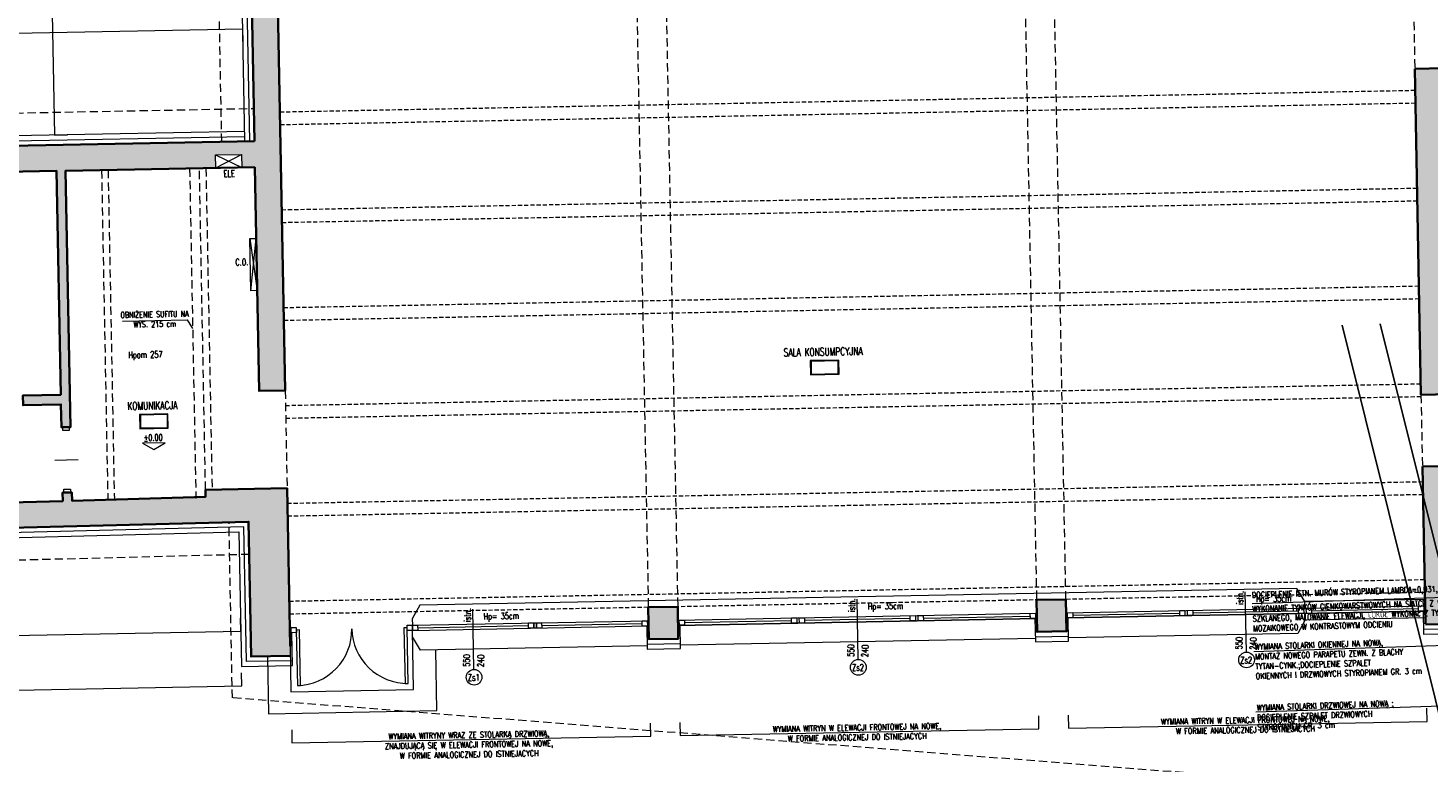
# Model space of a CAD drawing. Header units: millimetres. Extents: x 14400 to 93787, y -21104 to 39413.
# Tile 211 of 256: x 88174 to 90319, y -14558 to -13433. Entities that reach past the tile are written whole.
import ezdxf
from ezdxf.enums import TextEntityAlignment as Align

# ---------------------------------------------------------------- set-up
doc = ezdxf.new("R2010")
doc.units = ezdxf.units.MM
doc.linetypes.add('HIDDEN', pattern=[9.525, 6.35, -3.175])
doc.layers.add('!MODUS_BELKI NA SALI_NIEDRUK', color=86, linetype='Continuous', lineweight=0, plot=False, transparency=0.5)
for name, color, linetype, lineweight in [('!MODUS_HATCH', 4, 'Continuous', 5), ('!MODUS_HATCH_ŚCIANA', 254, 'Continuous', 9), ('!MODUS_OPIS', 3, 'Continuous', 13), ('__MODUS_ŚCIANY', 2, 'Continuous', 35), ('Cienka', 3, 'Continuous', 9), ('Drzwi', 1, 'Continuous', 15), ('Okna', 3, 'Continuous', 13), ('Opis', 8, 'Continuous', 13), ('Opis_pom', 9, 'Continuous', 18), ('Widok', 1, 'Continuous', 15)]:
    doc.layers.add(name, color=color, linetype=linetype, lineweight=lineweight)
doc.styles.add('ARCHETYP', font='romans.shx', dxfattribs={"height": 15})
doc.styles.add('ARIAL', font='tahoma.ttf')
doc.styles.add('TXT', font='simplex.shx', dxfattribs={"width": 0.8})
doc.linetypes.add('ZIGZAG', pattern='A,0.00254,-5.08,[131,ltypeshp.shx,S=5.08,R=0,X=-5.08,Y=0],-10.16,[131,ltypeshp.shx,S=5.08,R=180,X=5.08,Y=0],-5.08', length=20.32254)

# ---------------------------------------------------------------- blocks, each defined once
blk = doc.blocks.new('FGFTHFTG')
at = {"layer": '!MODUS_HATCH_ŚCIANA', "ltscale": 2}
h = blk.add_hatch(color=256, dxfattribs=at)
h.dxf.hatch_style = 1
h.paths.add_polyline_path([(48430.8, 25768), (47741.8, 25768), (47741.8, 25530.9), (47781.8, 25530.9), (47781.8, 25586), (47781.8, 25728), (47916.8, 25728), (48045.8, 25728), (48212.8, 25728), (48212.8, 25385), (48139.8, 25385), (48139.8, 25370), (48228.8, 25370), (48228.8, 25385), (48224.8, 25385), (48224.8, 25728), (48381.8, 25728), (48381.8, 25385), (48330.8, 25385), (48330.8, 25370), (48874.8, 25370), (48874.8, 25385), (48593.8, 25385), (48593.8, 25570), (48593.8, 25728), (48704.8, 25728), (48731.8, 25728), (48844.8, 25728), (48866.8, 25728), (49022.8, 25728), (49022.8, 25385), (48964.8, 25385), (48964.8, 25370), (49022.8, 25370), (49022.8, 25335), (49036.8, 25335), (49036.8, 25728), (49266.8, 25728), (49266.8, 25748), (49306.8, 25748), (49306.8, 25728), (49326.8, 25728), (49326.8, 25385), (49366.8, 25385), (49366.8, 26216), (49404.8, 26216), (49404.8, 26250), (49366.8, 26250), (49366.8, 26292), (49326.8, 26292), (49326.8, 25768), (48552.9, 25768), (48552.9, 25727.9), (48576.8, 25728), (48576.8, 25385), (48406.8, 25384.7), (48406.8, 25727.7), (48430.9, 25727.7)])
h = blk.add_hatch(color=256, dxfattribs=at)
h.dxf.hatch_style = 1
h.paths.add_polyline_path([(51151.3, 25845), (51106.8, 25845), (51106.8, 25345), (51151.6, 25345)])
h = blk.add_hatch(color=256, dxfattribs=at)
h.dxf.hatch_style = 1
h.paths.add_polyline_path([(49366.8, 25235), (49241.8, 25235), (49241.8, 25224.3), (49036.9, 25222.2), (49036.8, 25235), (49022.8, 25235), (49022.8, 25222), (48799.6, 25220.5), (48799.9, 25181.4), (49306.8, 25184.8), (49306.8, 24978), (49366.8, 24978)])
h = blk.add_hatch(color=256, dxfattribs=at)
h.dxf.hatch_style = 1
h.paths.add_polyline_path([(51151.7, 25235), (51106.8, 25235), (51106.8, 24993), (51151.8, 24993)])
h = blk.add_hatch(color=256, dxfattribs=at)
h.dxf.hatch_style = 1
h.paths.add_polyline_path([(49961.8, 25042), (49916.8, 25042), (49916.8, 24993), (49961.8, 24993)])
h = blk.add_hatch(color=256, dxfattribs=at)
h.dxf.hatch_style = 1
h.paths.add_polyline_path([(50556.8, 25042), (50511.8, 25042), (50511.8, 24993), (50556.8, 24993)])
at = {"layer": '!MODUS_BELKI NA SALI_NIEDRUK', "linetype": 'HIDDEN'}
for points in [[(49366.8, 25812), (51106.8, 25812)], [(51106.8, 25792), (49366.8, 25792)], [(49366.8, 25662), (51106.8, 25662)], [(51106.8, 25642), (49366.8, 25642)], [(49366.8, 25512), (51106.8, 25512)], [(51106.8, 25492), (49366.8, 25492)], [(49366.8, 25362), (51106.8, 25362)], [(51106.8, 25342), (49366.8, 25342)], [(49366.8, 25212), (51106.8, 25212)], [(51106.8, 25192), (49366.8, 25192)], [(49366.8, 25062), (51106.8, 25062)], [(51106.8, 25042), (49366.8, 25042)]]:
    blk.add_lwpolyline(points, dxfattribs=at)
at = {"layer": '!MODUS_HATCH', "linetype": 'ZIGZAG'}
for points in [[(49319.3, 26295), (49319.3, 25768)], [(48549.9, 25775.5), (49311.8, 25775.5)], [(51159.1, 25238), (51159.1, 24985.5), (51103.8, 24985.5)], [(49369.8, 24970.5), (49299.3, 24970.5), (49299.3, 25177.2), (48796.6, 25174)], [(49913.8, 24985.5), (49964.8, 24985.5)], [(50508.8, 24985.5), (50559.8, 24985.5)]]:
    blk.add_lwpolyline(points, dxfattribs=at)
at = {"layer": '!MODUS_OPIS'}
blk.add_lwpolyline([(49163.8, 25298.3), (49181.2, 25308.3), (49146.5, 25308.3)], close=True, dxfattribs=at)
at = {"layer": '__MODUS_ŚCIANY'}
for points in [[(49366.8, 26216), (49404.8, 26216), (49404.8, 26250), (49366.8, 26250), (49366.8, 26292), (49326.8, 26292), (49326.8, 25768)], [(49326.8, 25728), (49326.8, 25385), (49366.8, 25385), (49366.8, 26215)], [(51106.8, 25845), (51106.8, 25345)], [(51106.8, 25845), (51151.3, 25845)], [(48552.8, 25768), (49326.8, 25768)], [(49326.8, 25728), (49036.8, 25728), (49036.8, 25335), (49022.8, 25335), (49022.8, 25370), (48964.8, 25370), (48964.8, 25385), (49022.8, 25385), (49022.8, 25728), (48866.8, 25728)], [(51106.8, 25345), (51151.6, 25345)], [(49366.8, 24993), (49366.8, 25235), (49241.8, 25235), (49241.8, 25224.3), (49036.9, 25222.2), (49036.8, 25235), (49022.8, 25235), (49022.8, 25222), (48799.6, 25220.5), (48799.9, 25181.4)], [(51106.8, 25235), (51106.8, 24994)], [(51106.8, 24993), (51151.8, 24993), (51151.7, 25235)], [(51106.8, 25235), (51151.7, 25235)], [(48799.9, 25181.4), (49306.8, 25184.8), (49306.8, 24978), (49366.8, 24978)]]:
    blk.add_lwpolyline(points, dxfattribs=at)
for points in [[(49916.8, 25042), (49961.8, 25042), (49961.8, 24993), (49916.8, 24993)], [(50511.8, 25042), (50556.8, 25042), (50556.8, 24993), (50511.8, 24993)]]:
    blk.add_lwpolyline(points, close=True, dxfattribs=at)
at = {"layer": 'Cienka', "linetype": 'HIDDEN', "ltscale": 2}
for points in [[(49916.8, 27247), (49916.8, 25042)], [(49961.8, 27247), (49961.8, 25042)], [(50511.8, 27247), (50511.8, 25042)], [(50556.8, 25042), (50556.8, 27247)], [(49091.8, 25728), (49091.8, 25222.7)], [(49101.8, 25728), (49101.8, 25222.9)], [(49241.8, 25235), (49241.8, 25728)], [(49251.8, 25728), (49251.8, 25235)]]:
    blk.add_lwpolyline(points, dxfattribs=at)
at = {"layer": 'Drzwi'}
for points in [[(49034.8, 25330), (49024.8, 25330), (49024.8, 25335), (49034.8, 25335)], [(49034.8, 25235), (49024.8, 25235), (49024.8, 25240), (49034.8, 25240)]]:
    blk.add_lwpolyline(points, close=True, dxfattribs=at)
blk.add_lwpolyline([(49011.9, 25285), (49047.7, 25285)], dxfattribs=at)
at = {"layer": 'Okna'}
for points in [[(49647.8, 24951.9), (49647.8, 25044.5)], [(50236.8, 24955.9), (50236.8, 25048.5)], [(50831.8, 24955.9), (50831.8, 25048.5)]]:
    blk.add_lwpolyline(points, dxfattribs=at)
at = {"layer": 'Okna', "ltscale": 2}
for points in [[(49368.8, 25021.5), (49366.8, 25021.5)], [(49554.8, 25021.5), (49916.8, 25021.5)], [(49562.8, 25017.5), (49732.8, 25017.5)], [(49752.8, 25017.5), (49906.8, 25017.5)], [(49961.8, 25021.5), (50511.8, 25021.5)], [(49961.8, 25021.5), (50511.8, 25021.5)], [(49971.8, 25017.5), (50135.8, 25017.5)], [(50155.8, 25017.5), (50317.8, 25017.5)], [(50337.8, 25017.5), (50501.8, 25017.5)], [(50556.8, 25021.5), (51106.8, 25021.5)], [(50556.8, 25021.5), (51106.8, 25021.5)], [(50566.8, 25017.5), (50730.8, 25017.5)], [(50750.8, 25017.5), (50912.8, 25017.5)], [(50932.8, 25017.5), (51096.8, 25017.5)], [(49368.8, 25013.5), (49366.8, 25013.5)], [(49554.8, 25013.5), (49916.8, 25013.5)], [(49961.8, 25013.5), (50511.8, 25013.5)], [(50511.8, 25013.5), (49961.8, 25013.5)], [(50556.8, 25013.5), (51106.8, 25013.5)], [(51106.8, 25013.5), (50556.8, 25013.5)]]:
    blk.add_lwpolyline(points, dxfattribs=at)
for points in [[(49368.8, 25021.5), (49376.8, 25021.5), (49376.8, 25013.5), (49368.8, 25013.5)], [(49376.8, 25017.5), (49376.8, 24932.5), (49381.8, 24932.5), (49381.8, 25017.5)], [(49541.8, 25017.5), (49541.8, 24932.5), (49546.8, 24932.5), (49546.8, 25017.5)], [(49546.8, 25021.5), (49554.8, 25021.5), (49554.8, 25013.5), (49546.8, 25013.5)], [(49554.8, 25021.5), (49562.8, 25021.5), (49562.8, 25013.5), (49554.8, 25013.5)], [(49732.8, 25021.5), (49740.8, 25021.5), (49740.8, 25013.5), (49732.8, 25013.5)], [(49740.8, 25021.5), (49744.8, 25021.5), (49744.8, 25013.5), (49740.8, 25013.5)], [(49744.8, 25021.5), (49752.8, 25021.5), (49752.8, 25013.5), (49744.8, 25013.5)], [(49906.8, 25021.5), (49914.8, 25021.5), (49914.8, 25013.5), (49906.8, 25013.5)], [(49963.8, 25021.5), (49971.8, 25021.5), (49971.8, 25013.5), (49963.8, 25013.5)], [(50135.8, 25021.5), (50143.8, 25021.5), (50143.8, 25013.5), (50135.8, 25013.5)], [(50147.8, 25021.5), (50155.8, 25021.5), (50155.8, 25013.5), (50147.8, 25013.5)], [(50317.8, 25021.5), (50325.8, 25021.5), (50325.8, 25013.5), (50317.8, 25013.5)], [(50329.8, 25021.5), (50337.8, 25021.5), (50337.8, 25013.5), (50329.8, 25013.5)], [(50501.8, 25021.5), (50509.8, 25021.5), (50509.8, 25013.5), (50501.8, 25013.5)], [(50558.8, 25021.5), (50566.8, 25021.5), (50566.8, 25013.5), (50558.8, 25013.5)], [(50730.8, 25021.5), (50738.8, 25021.5), (50738.8, 25013.5), (50730.8, 25013.5)], [(50742.8, 25021.5), (50750.8, 25021.5), (50750.8, 25013.5), (50742.8, 25013.5)], [(50912.8, 25021.5), (50920.8, 25021.5), (50920.8, 25013.5), (50912.8, 25013.5)], [(50924.8, 25021.5), (50932.8, 25021.5), (50932.8, 25013.5), (50924.8, 25013.5)], [(51096.8, 25021.5), (51104.8, 25021.5), (51104.8, 25013.5), (51096.8, 25013.5)]]:
    blk.add_lwpolyline(points, close=True, dxfattribs=at)
blk.add_lwpolyline([(49376.8, 24932.5, 0.414214), (49461.8, 25017.5, 0.414214), (49546.8, 24932.5)], format="xyb", dxfattribs=at)
at = {"layer": 'Okna'}
for centre in [(49647.8, 24939.9), (50236.8, 24943.9), (50831.8, 24943.9)]:
    blk.add_circle(centre, 12, dxfattribs=at)
at = {"layer": 'Opis', "ltscale": 0.7}
for points in [[(49040.6, 27302), (49020.6, 27302), (49020.6, 25783), (49040.6, 25783)], [(47726.8, 25920.2), (47726.8, 25940.2), (49311.8, 25940.2), (49311.8, 25920.2)], [(49119.7, 25496.1), (49218.7, 25496.1), (49226.8, 25482.4)], [(47726.8, 25037.4), (47726.8, 25017.4), (49291.8, 25017.4), (49291.8, 25037.4)], [(47726.8, 24953.4), (47726.8, 24933.4), (49291.8, 24933.4), (49291.8, 24953.4)], [(49366.8, 24864.5), (49366.8, 24844.5), (49916.8, 24844.5), (49916.8, 24864.5)], [(49961.8, 24864.5), (49961.8, 24844.5), (50511.8, 24844.5), (50511.8, 24864.5)], [(50556.8, 24864.5), (50556.8, 24844.5), (51106.8, 24844.5), (51106.8, 24864.5)]]:
    blk.add_lwpolyline(points, dxfattribs=at)
at = {"layer": 'Opis_pom', "ltscale": 0.7}
for points in [[(50172.2, 25393.5), (50215.8, 25393.5), (50215.8, 25415.3), (50172.2, 25415.3)], [(50173.3, 25394.6), (50214.7, 25394.6), (50214.7, 25414.2), (50173.3, 25414.2)], [(49143, 25330.6), (49186.5, 25330.6), (49186.5, 25352.4), (49143, 25352.4)], [(49144.1, 25331.7), (49185.5, 25331.7), (49185.5, 25351.3), (49144.1, 25351.3)]]:
    blk.add_lwpolyline(points, close=True, dxfattribs=at)
at = {"layer": 'Widok', "linetype": 'HIDDEN', "ltscale": 2}
for points in [[(49276.8, 25768), (49276.8, 27387), (51106.8, 27387)], [(51186.8, 26312), (51186.8, 24728.5), (49276.8, 24915.5), (49276.8, 25184.6)], [(51106.8, 25955), (51106.8, 25845)], [(49307.1, 25134.8), (47742, 25124.7), (46941.8, 25124.7), (46941.8, 25818), (49326.8, 25818)], [(49226.8, 25728), (49226.8, 25222)], [(49366.8, 25385), (49366.8, 25235)], [(51106.8, 25345), (51106.9, 25235)]]:
    blk.add_lwpolyline(points, dxfattribs=at)
at = {"layer": 'Widok'}
for points in [[(49326.8, 26295), (49311.8, 26295), (49311.8, 25768)], [(49311.8, 25783), (48549.9, 25783), (48549.9, 25751.8)], [(49266.8, 25748), (49306.8, 25728)], [(49266.8, 25728), (49306.8, 25748)], [(49316.8, 25618.7), (49326.8, 25538.7)], [(49316.8, 25538.7), (49326.8, 25618.7)], [(51103.8, 25013.5), (51103.8, 24978), (51166.8, 24978), (51166.7, 25238), (51151.7, 25238)], [(48796.6, 25196.7), (48796.6, 25166.5), (49291.8, 25169.7), (49291.8, 24963), (49369.8, 24963), (49369.8, 25013.5)], [(50922.8, 25021.5), (50922.8, 25031.5), (50911, 25052), (49566.6, 25052), (49554.8, 25031.5), (49554.8, 25021.5)], [(51106.8, 25031.5), (50922.8, 25031.5)], [(49366.8, 24993), (49366.8, 24923), (49554.8, 24923), (49554.8, 25013.5)], [(49913.8, 24983), (49566.6, 24983), (49554.8, 25003.5), (49554.8, 25013.5)], [(49913.8, 25013.5), (49913.8, 24978), (49964.8, 24978), (49964.8, 25013.5)], [(50508.8, 25013.5), (50508.8, 24978), (50559.8, 24978), (50559.8, 25013.5)], [(50922.8, 25013.5), (50922.8, 25003.5), (50911, 24983), (50559.8, 24983)], [(50922.8, 25003.5), (51106.8, 25003.5)], [(49331.8, 24978), (49331.8, 24890), (49589.8, 24890), (49589.8, 24983)], [(49913.8, 24978), (49964.8, 24978)], [(50508.8, 24983), (49964.8, 24983)]]:
    blk.add_lwpolyline(points, dxfattribs=at)
for points in [[(49266.8, 25748), (49306.8, 25748), (49306.8, 25728), (49266.8, 25728)], [(49316.8, 25538.7), (49316.8, 25618.7), (49326.8, 25618.7), (49326.8, 25538.7)]]:
    blk.add_lwpolyline(points, close=True, dxfattribs=at)
at = {"layer": '!MODUS_OPIS', "style": 'TXT', "width": 0.7}
blk.add_text('%%P0.00', height=10, dxfattribs=at).set_placement((49163.2, 25311.5), align=Align.CENTER)
at = {"layer": 'Opis', "style": 'ARCHETYP', "width": 0.7}
for s, p in [('ELE', (49278.5, 25714.1)), ('C.O.', (49294.1, 25577.9)), ('Hpom 257', (49127.4, 25438.9)), ('Hp= 35cm', (49664, 25028)), ('Hp= 35cm', (50253, 25032)), ('Hp= 35cm', (50848, 25032))]:
    blk.add_text(s, height=10, dxfattribs=at).set_placement(p)
for s, rotation, p in [('istn.', 87.5839, (49644.1, 25024.8)), ('istn.', 87.5839, (50233.1, 25028.8)), ('istn.', 87.5839, (50828.1, 25028.8)), ('550', 87.5839, (50230.4, 24960.1)), ('240', 87.5839, (50252.1, 24959.1)), ('550', 87.5839, (50825.4, 24960.1)), ('240', 87.5839, (50847.1, 24959.1)), ('550', 87.5839, (49641.4, 24956.1)), ('240', 87.5839, (49663.1, 24955.1)), ('Zs1', 359.6818, (49638.2, 24934.7)), ('Zs2', 359.6818, (50227.2, 24938.7)), ('Zs2', 359.6818, (50822.2, 24938.7))]:
    blk.add_text(s, height=10, rotation=rotation, dxfattribs=at).set_placement(p)
at = {"layer": 'Opis', "ltscale": 0.7, "insert": (49110.8, 25509.9), "char_height": 9, "attachment_point": 1, "style": 'TXT'}
blk.add_mtext_dynamic_manual_height_columns('\\pxqc;OBNIŻENIE SUFITU NA WYS. 215 cm', width=116.002, gutter_width=12.5, heights=[0], dxfattribs=at)
at = {"layer": 'Opis', "ltscale": 0.7, "char_height": 9, "width": 532.604, "attachment_point": 1, "style": 'TXT'}
for s, insert in [('\\pxqc;{\\W0.7;WYMIANA WITRYNY WRAZ ZE STOLARKĄ DRZWIOWĄ, \\PZNAJDUJĄCĄ SIĘ W ELEWACJI FRONTOWEJ NA NOWE, \\PW FORMIE ANALOGICZNEJ DO ISTNIEJACYCH}', (49371.7, 24856.2)), ('\\pxqc;{\\W0.7;WYMIANA WITRYN W ELEWACJI FRONTOWEJ NA NOWE, \\PW FORMIE ANALOGICZNEJ DO ISTNIEJACYCH}', (49966.7, 24856.2)), ('\\pxqc;{\\W0.7;WYMIANA WITRYN W ELEWACJI FRONTOWEJ NA NOWE, \\PW FORMIE ANALOGICZNEJ DO ISTNIEJACYCH}', (50561.7, 24856.2))]:
    blk.add_mtext(s, dxfattribs=dict(at, insert=insert))
at = {"layer": 'Opis_pom', "ltscale": 0.7, "style": 'TXT', "width": 0.7}
for s, p in [('SALA KONSUMPCYJNA', (50192, 25422.5)), ('KOMUNIKACJA', (49162.8, 25359.6))]:
    blk.add_text(s, height=12, dxfattribs=at).set_placement(p, align=Align.CENTER)
at = {"layer": 'Opis_pom', "ltscale": 0.7, "style": 'ARIAL'}
for tag, p in [('2.18', (51568.5, 27291.4)), ('2.24', (51920.5, 27198)), ('2.36', (52352.8, 27195.1)), ('2.35', (52721.9, 27192.1)), ('2.33', (52962.5, 27195.1)), ('2.15', (50705.5, 27135.2)), ('2.16', (50953.4, 27135.2)), ('2.19', (51570, 27119.8)), ('2.32', (53231.7, 27082.1)), ('2.17', (51252.8, 27060.2)), ('2.11', (49883, 27027)), ('2.34', (52962.5, 27029.3)), ('2.14', (50597, 26977.4)), ('2.20', (51567.1, 26967.1)), ('2.37', (52503.7, 26957.6)), ('2.31', (52507.1, 26781.5)), ('2.29', (52826.5, 26778.6)), ('2.13', (51034.5, 26763.7)), ('2.21', (51561.3, 26760.4)), ('2.12', (49445.3, 26746.1)), ('2.28', (52652.2, 26654.6)), ('2.25', (51896.1, 26600.6)), ('2.26', (52198.5, 26600.6)), ('2.10', (50323.7, 26579.9)), ('2.22', (51394, 26590)), ('2.27', (52498.6, 26545.9)), ('2.30', (53254.7, 26521.1)), ('2.23', (51236.8, 26460.5)), ('2.7', (49521.4, 26346.3)), ('2.8', (49817.5, 26343.7)), ('2.9', (50117.4, 26329.7)), ('2.4', (48116.5, 25491.9)), ('2.5', (48285.1, 25491.9)), ('2.6', (48859.7, 25487.1)), ('2.1', (50194, 25404.4)), ('2.2', (49164.8, 25341.5)), ('2.3', (48573.2, 25320.9))]:
    blk.add_attdef(tag, text='', height=12, dxfattribs=at).set_placement(p, align=Align.MIDDLE_CENTER)
blk = doc.blocks.new('JUHJHH')
at = {"layer": 'DEFPOINTS', "color": 2}
for p, q in [((28294.03098, 2062.19416), (28764.65175, -126.6496)), ((28352.33362, 2062.19416), (28822.95438, -126.6496))]:
    blk.add_line(p, q, dxfattribs=at)
at = {"layer": 'Opis'}
for points in [[(28142.3861, 1640.10158), (28686.44834, 1640.10158), (28745.9719, 1576.01634)], [(28142.3861, 1566.50688), (28686.44834, 1566.50688), (28745.9719, 1502.42164)]]:
    blk.add_lwpolyline(points, dxfattribs=at)
at = {"layer": 'Opis', "ltscale": 0.7}
blk.add_lwpolyline([(28674.62357, 1450.67347), (28648.41117, 1473.34445), (28142.3861, 1473.34445)], dxfattribs=at)
at = {"layer": 'Opis', "ltscale": 0.7, "char_height": 9, "attachment_point": 1, "style": 'TXT'}
for s, insert, width in [('\\pxql;{\\W0.7;DOCIEPLENIE ISTN. MURÓW STYROPIANEM LAMBDA=0,031, GR. 15 cm }', (28142.3861, 1657.74973), 365.0747519), ('\\pxql;{\\W0.7;WYKONANIE TYNKÓW CIENKOWARSTWOWYCH NA SIATCE Z WŁÓKNA SZKLANEGO, MALOWANIE ELEWACJI, COKÓŁ WYKONAć Z TYNKU MOZAIKOWEGO W KONTRASTOWYM ODCIENIU}', (28142.3861, 1636.2399), 340.1598794), ('\\pxql;{\\W0.7;WYMIANA STOLARKI OKIENNEJ NA NOWĄ, \\PMONTAŻ NOWEGO PARAPETU ZEWN. Z BLACHY TYTAN-CYNK.;DOCIEPLENIE SZPALET \\POKIENNYCH I DRZWIOWYCH STYROPIANEM GR. 3 cm}', (28144.14784, 1578.12824), 260.5754863)]:
    blk.add_mtext(s, dxfattribs=dict(at, insert=insert, width=width))
at = {"layer": 'Opis', "ltscale": 0.7, "insert": (28144.14784, 1484.72155), "char_height": 9, "attachment_point": 1, "style": 'TXT'}
blk.add_mtext_dynamic_manual_height_columns('{\\W0.7;WYMIANA STOLARKI DRZWIOWEJ NA NOWĄ ; DOCIEPLENIE SZPALET DRZWIOWYCH STYROPIANEM GR. 3 cm}', width=221.1581524, gutter_width=12.5, heights=[0], dxfattribs=at)
at = {"layer": 'Opis_pom', "ltscale": 0.7, "style": 'ARIAL'}
for tag, p in [('1.1', (29155.34141, 1328.81247)), ('1.2', (29440.67495, 915.12556)), ('1.7', (28864.32245, 797.38078)), ('1.4', (29272.14264, 692.64264)), ('1.3', (29507.96542, 694.00648)), ('1.6', (28836.04153, 595.92607)), ('1.5', (28969.67619, 596.81054))]:
    blk.add_attdef(tag, text='', height=11.968, dxfattribs=at).set_placement(p, align=Align.MIDDLE_CENTER)

msp = doc.modelspace()

# ---------------------------------------------------------------- block references
at = {"layer": 'DEFPOINTS', "color": 2}
for name, p, rotation in [('FGFTHFTG', (39693.83872, -40309.3274), 1.091856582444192), ('JUHJHH', (61976.5022, -16879.91221), 1.885153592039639)]:
    msp.add_blockref(name, p, dxfattribs=dict(at, rotation=rotation))

doc.saveas('drawing.dxf')
